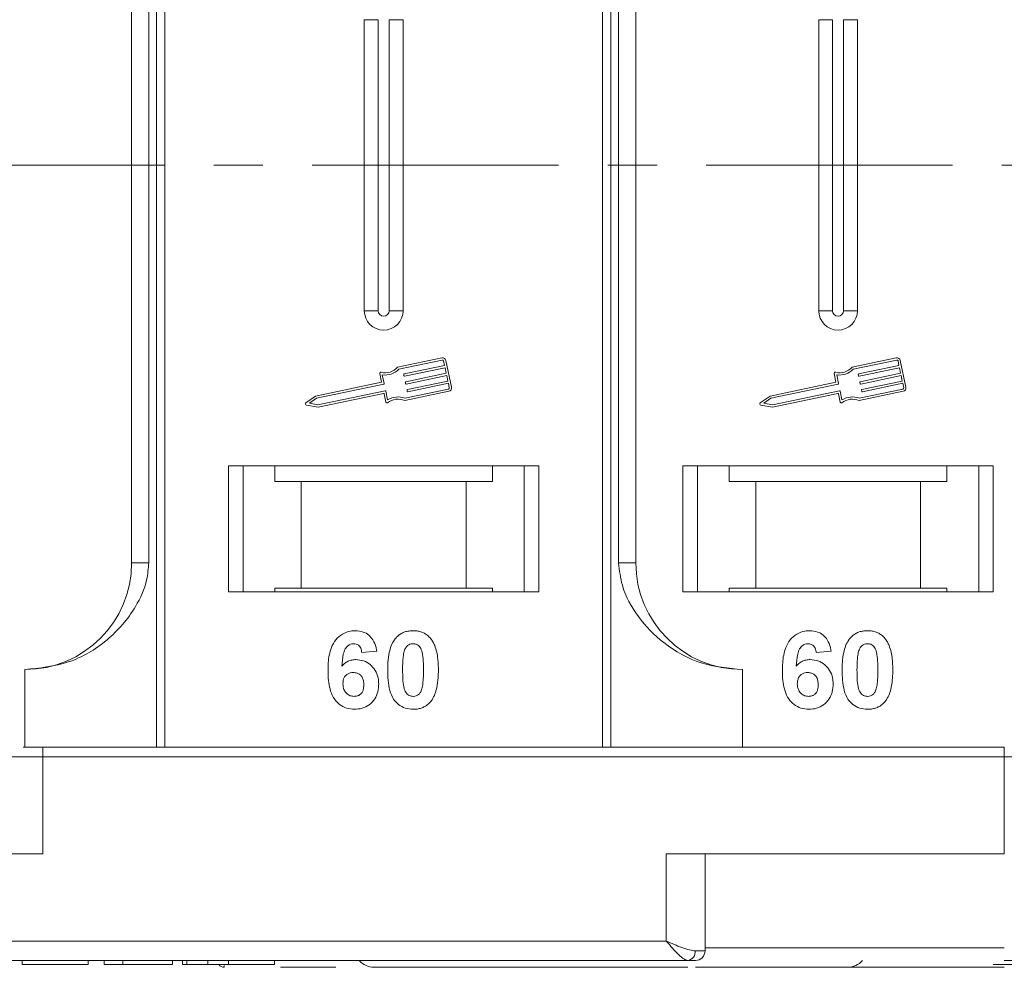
# Model space of a CAD drawing. Header units: millimetres. Extents: x 1675 to 3137, y 343 to 1376.
# Tile 19 of 84: x 2397 to 2448, y 606 to 654. Entities that reach past the tile are written whole.
import ezdxf

# ---------------------------------------------------------------- set-up
doc = ezdxf.new("R2010")
doc.units = ezdxf.units.MM
doc.linetypes.add('CENTERX2', pattern=[20.32, 12.7, -2.54, 2.54, -2.54])

msp = doc.modelspace()

# ---------------------------------------------------------------- linework, layer by layer
at = {"color": 7, "linetype": 'Continuous', "lineweight": 15}
for p, q in [((2404.175, 676.936), (2404.175, 616.936)), ((2404.594, 616.936), (2404.594, 676.936)), ((2427.171, 676.936), (2427.171, 616.936)), ((2427.59, 616.936), (2427.59, 676.936)), ((2402.883, 667.436), (2402.883, 626.436)), ((2403.768, 626.436), (2403.768, 667.436)), ((2427.997, 667.436), (2427.997, 626.436)), ((2428.883, 626.436), (2428.883, 667.436)), ((2414.883, 654.436), (2414.883, 639.436)), ((2414.883, 654.436), (2415.598, 654.436)), ((2415.598, 654.436), (2415.598, 639.436)), ((2416.167, 639.436), (2416.167, 654.436)), ((2416.883, 654.436), (2416.167, 654.436)), ((2416.883, 639.436), (2416.883, 654.436)), ((2438.312, 654.436), (2438.312, 639.436)), ((2438.312, 654.436), (2439.027, 654.436)), ((2439.027, 654.436), (2439.027, 639.436)), ((2439.597, 639.436), (2439.597, 654.436)), ((2440.312, 654.436), (2439.597, 654.436)), ((2440.312, 639.436), (2440.312, 654.436)), ((2415.598, 639.436), (2414.883, 639.436)), ((2416.883, 639.436), (2416.167, 639.436)), ((2439.027, 639.436), (2438.312, 639.436)), ((2440.312, 639.436), (2439.597, 639.436)), ((2418.879, 637.003), (2416.6, 636.522)), ((2418.903, 636.888), (2416.661, 636.414)), ((2419.021, 636.613), (2418.973, 636.843)), ((2419.379, 635.488), (2419.088, 636.867)), ((2442.308, 637.003), (2440.03, 636.522)), ((2442.333, 636.888), (2440.09, 636.414)), ((2442.451, 636.613), (2442.402, 636.843)), ((2442.809, 635.488), (2442.517, 636.867)), ((2415.678, 636.191), (2415.772, 635.746)), ((2416.939, 636.173), (2419.021, 636.613)), ((2419.046, 636.498), (2416.963, 636.058)), ((2417.024, 635.771), (2419.106, 636.211)), ((2419.106, 636.211), (2419.046, 636.498)), ((2439.108, 636.191), (2439.202, 635.746)), ((2440.368, 636.173), (2442.451, 636.613)), ((2442.475, 636.498), (2440.393, 636.058)), ((2440.453, 635.771), (2442.536, 636.211)), ((2442.536, 636.211), (2442.475, 636.498)), ((2415.772, 635.746), (2412.374, 635.028)), ((2415.883, 635.65), (2412.421, 634.918)), ((2415.811, 636.129), (2415.905, 635.685)), ((2416.928, 636.081), (2416.916, 636.138)), ((2417.013, 635.679), (2417.001, 635.736)), ((2419.131, 636.096), (2417.048, 635.656)), ((2417.109, 635.369), (2419.191, 635.809)), ((2419.216, 635.694), (2417.133, 635.254)), ((2419.191, 635.809), (2419.131, 636.096)), ((2419.264, 635.464), (2419.216, 635.694)), ((2439.202, 635.746), (2435.803, 635.028)), ((2439.312, 635.65), (2435.851, 634.918)), ((2439.241, 636.129), (2439.335, 635.685)), ((2440.358, 636.081), (2440.346, 636.138)), ((2440.443, 635.679), (2440.431, 635.736)), ((2442.56, 636.096), (2440.478, 635.656)), ((2440.538, 635.369), (2442.621, 635.809)), ((2442.645, 635.694), (2440.563, 635.254)), ((2442.621, 635.809), (2442.56, 636.096)), ((2442.694, 635.464), (2442.645, 635.694)), ((2412.494, 634.574), (2415.955, 635.305)), ((2412.495, 634.454), (2415.865, 635.166)), ((2415.9, 635.143), (2415.987, 634.727)), ((2415.99, 635.282), (2416.084, 634.838)), ((2416.965, 634.798), (2419.243, 635.279)), ((2416.976, 634.92), (2419.219, 635.394)), ((2417.098, 635.276), (2417.086, 635.334)), ((2435.924, 634.574), (2439.385, 635.305)), ((2435.924, 634.454), (2439.294, 635.166)), ((2439.329, 635.143), (2439.417, 634.727)), ((2439.42, 635.282), (2439.513, 634.838)), ((2440.394, 634.798), (2442.673, 635.279)), ((2440.406, 634.92), (2442.648, 635.394)), ((2440.528, 635.276), (2440.516, 635.334)), ((2412.374, 635.028), (2411.871, 634.677)), ((2412.421, 634.918), (2412.052, 634.66)), ((2412.052, 634.66), (2412.494, 634.574)), ((2435.803, 635.028), (2435.301, 634.677)), ((2435.851, 634.918), (2435.481, 634.66)), ((2435.481, 634.66), (2435.924, 634.574)), ((2411.894, 634.572), (2412.495, 634.454)), ((2435.323, 634.572), (2435.924, 634.454)), ((2423.883, 631.436), (2407.883, 631.436)), ((2407.883, 631.436), (2407.883, 624.936)), ((2408.633, 624.936), (2408.633, 631.436)), ((2410.269, 631.436), (2410.269, 630.636)), ((2421.496, 630.636), (2421.496, 631.436)), ((2423.133, 631.436), (2423.133, 624.936)), ((2423.883, 624.936), (2423.883, 631.436)), ((2447.312, 631.436), (2431.312, 631.436)), ((2431.312, 631.436), (2431.312, 624.936)), ((2432.062, 624.936), (2432.062, 631.436)), ((2433.698, 631.436), (2433.698, 630.636)), ((2444.926, 630.636), (2444.926, 631.436)), ((2446.562, 631.436), (2446.562, 624.936)), ((2447.312, 624.936), (2447.312, 631.436)), ((2410.269, 630.636), (2411.633, 630.636)), ((2411.633, 630.636), (2411.633, 625.136)), ((2411.633, 630.636), (2420.133, 630.636)), ((2420.133, 625.136), (2420.133, 630.636)), ((2420.133, 630.636), (2421.496, 630.636)), ((2433.698, 630.636), (2435.062, 630.636)), ((2435.062, 630.636), (2435.062, 625.136)), ((2435.062, 630.636), (2443.562, 630.636)), ((2443.562, 625.136), (2443.562, 630.636)), ((2443.562, 630.636), (2444.926, 630.636)), ((2402.883, 626.436), (2403.768, 626.436)), ((2427.997, 626.436), (2428.883, 626.436)), ((2411.633, 625.136), (2410.269, 625.136)), ((2410.269, 624.936), (2410.269, 625.136)), ((2411.633, 625.136), (2420.133, 625.136)), ((2421.496, 625.136), (2420.133, 625.136)), ((2421.496, 625.136), (2421.496, 624.936)), ((2435.062, 625.136), (2433.698, 625.136)), ((2433.698, 624.936), (2433.698, 625.136)), ((2435.062, 625.136), (2443.562, 625.136)), ((2444.926, 625.136), (2443.562, 625.136)), ((2444.926, 625.136), (2444.926, 624.936)), ((2407.883, 624.936), (2423.883, 624.936)), ((2431.312, 624.936), (2447.312, 624.936)), ((2415.524, 621.892), (2414.754, 621.808)), ((2438.953, 621.892), (2438.184, 621.808)), ((2397.383, 616.936), (2397.383, 620.936)), ((2434.383, 620.936), (2434.383, 616.936)), ((2398.311, 616.436), (2398.311, 616.936)), ((2447.883, 616.936), (2398.311, 616.936)), ((2447.883, 616.436), (2447.883, 616.936)), ((2396.311, 616.436), (2398.311, 616.436)), ((2398.311, 611.436), (2398.311, 616.436)), ((2398.311, 616.436), (2447.883, 616.436)), ((2447.883, 616.436), (2447.883, 611.436)), ((2447.883, 616.436), (2466.446, 616.436)), ((2380.883, 611.436), (2398.311, 611.436)), ((2447.883, 611.436), (2430.454, 611.436)), ((2430.454, 611.436), (2430.454, 606.936)), ((2432.454, 606.436), (2432.454, 611.436)), ((2430.454, 606.936), (2380.883, 606.936)), ((2431.945, 606.436), (2432.454, 606.436)), ((2432.454, 606.586), (2447.883, 606.586)), ((2380.883, 605.936), (2431.572, 605.936)), ((2380.883, 605.936), (2405.511, 605.936)), ((2397.242, 605.936), (2397.242, 605.736)), ((2397.242, 605.736), (2400.639, 605.736)), ((2400.639, 605.936), (2400.639, 605.736)), ((2401.472, 605.936), (2401.472, 605.736)), ((2401.472, 605.736), (2402.434, 605.736)), ((2402.434, 605.936), (2402.434, 605.736)), ((2402.434, 605.736), (2404.998, 605.736)), ((2404.998, 605.936), (2404.998, 605.736)), ((2405.511, 605.936), (2405.511, 605.736)), ((2405.734, 605.936), (2405.734, 605.736)), ((2406.822, 605.936), (2406.822, 605.736)), ((2407.876, 605.936), (2407.876, 605.736)), ((2410.254, 605.936), (2410.254, 605.736)), ((2447.883, 605.936), (2474.312, 605.936)), ((2407.662, 605.586), (2407.662, 605.586))]:
    msp.add_line(p, q, dxfattribs=at)
at = {"color": 1, "linetype": 'CENTERX2', "lineweight": 13}
msp.add_line((2973.536, 646.936), (2135.453, 646.936), dxfattribs=at)
at = {"color": 7, "linetype": 'Continuous', "lineweight": 15}
for centre, radius, start, end in [((2415.883, 639.436), 1, 180, 0), ((2415.883, 639.436), 0.285, 180, 0), ((2439.312, 639.436), 1, 180, 0), ((2439.312, 639.436), 0.285, 180, 0), ((2418.915, 636.831), 0.176, 11.9297, 101.9297), ((2418.915, 636.831), 0.0587, 11.9297, 101.9297), ((2442.345, 636.831), 0.176, 11.9297, 101.9297), ((2442.345, 636.831), 0.0587, 11.9297, 101.9297), ((2415.736, 636.203), 0.0587, 76.4147, 191.9297), ((2415.954, 637.108), 0.873, 256.4147, 317.7474), ((2415.954, 637.108), 0.99, 261.693, 315.489), ((2416.945, 636.144), 0.0294, 101.9297, 191.9297), ((2439.165, 636.203), 0.0587, 76.4147, 191.9297), ((2439.384, 637.108), 0.873, 256.4147, 317.7474), ((2439.384, 637.108), 0.99, 261.693, 315.489), ((2440.374, 636.144), 0.0294, 101.9297, 191.9297), ((2415.876, 635.678), 0.0294, 281.9297, 11.9297), ((2416.957, 636.087), 0.0294, 191.9297, 281.9297), ((2417.03, 635.742), 0.0294, 101.9297, 191.9297), ((2417.042, 635.685), 0.0294, 191.9297, 281.9297), ((2439.306, 635.678), 0.0294, 281.9297, 11.9297), ((2440.386, 636.087), 0.0294, 191.9297, 281.9297), ((2440.459, 635.742), 0.0294, 101.9297, 191.9297), ((2440.471, 635.685), 0.0294, 191.9297, 281.9297), ((2415.871, 635.137), 0.0294, 11.9297, 101.9297), ((2415.961, 635.276), 0.0294, 11.9297, 101.9297), ((2417.115, 635.34), 0.0294, 101.9297, 191.9297), ((2417.127, 635.282), 0.0294, 191.9297, 281.9297), ((2419.207, 635.452), 0.0587, 281.9297, 11.9297), ((2419.207, 635.452), 0.176, 281.9297, 11.9297), ((2439.3, 635.137), 0.0294, 11.9297, 101.9297), ((2439.391, 635.276), 0.0294, 11.9297, 101.9297), ((2440.544, 635.34), 0.0294, 101.9297, 191.9297), ((2440.556, 635.282), 0.0294, 191.9297, 281.9297), ((2442.636, 635.452), 0.0587, 281.9297, 11.9297), ((2442.636, 635.452), 0.176, 281.9297, 11.9297), ((2411.905, 634.629), 0.0587, 124.9512, 258.9082), ((2416.045, 634.74), 0.0587, 191.9297, 307.4447), ((2416.611, 634), 0.873, 66.112, 127.4447), ((2416.611, 634), 0.99, 68.3704, 122.1664), ((2435.335, 634.629), 0.0587, 124.9512, 258.9082), ((2439.474, 634.74), 0.0587, 191.9297, 307.4447), ((2440.041, 634), 0.873, 66.112, 127.4447), ((2440.041, 634), 0.99, 68.3704, 122.1664), ((2397.383, 626.436), 5.5, 270, 0), ((2434.383, 626.436), 5.5, 180, 270), ((2431.498, 606.381), 0.451, 279.5202, 7.0813), ((2431.954, 606.436), 0.5, 270, 0), ((2407.662, 605.936), 0.35, 215.6435, 270.0018), ((2415.383, 606.586), 1, 221.2946, 270), ((2439.812, 606.586), 1, 270, 319.0457)]:
    msp.add_arc(centre, radius, start, end, dxfattribs=at)
for points, knots in [([(2397.383, 620.936), (2398.143, 621.013), (2399.663, 621.166), (2401.684, 622.355), (2403.016, 623.906), (2403.677, 625.35), (2403.743, 626.142), (2403.768, 626.436)], [0, 0, 0, 0, 0.249096, 0.498243, 0.745205, 0.90541, 1, 1, 1, 1]), ([(2427.997, 626.436), (2428.041, 626.046), (2428.152, 625.047), (2428.975, 623.593), (2430.345, 622.18), (2432.211, 621.143), (2433.661, 621.005), (2434.383, 620.936)], [0, 0, 0, 0, 0.125713, 0.321276, 0.524466, 0.763484, 1, 1, 1, 1]), ([(2413.011, 620.883), (2413.014, 621.016), (2413.022, 621.417), (2413.113, 621.973), (2413.391, 622.482), (2413.738, 622.784), (2414.108, 622.922), (2414.341, 622.933), (2414.426, 622.936)], [0, 0, 0, 0, 0.142337, 0.429127, 0.589943, 0.751205, 0.909895, 1, 1, 1, 1]), ([(2414.426, 622.936), (2414.562, 622.926), (2414.808, 622.906), (2415.12, 622.722), (2415.361, 622.446), (2415.477, 622.149), (2415.513, 621.95), (2415.524, 621.892)], [0, 0, 0, 0, 0.242691, 0.439002, 0.635006, 0.895059, 1, 1, 1, 1]), ([(2416.088, 620.917), (2416.09, 621.051), (2416.095, 621.354), (2416.167, 621.881), (2416.308, 622.302), (2416.466, 622.507), (2416.484, 622.53)], [0, 0, 0, 0, 0.237381, 0.538918, 0.949082, 1, 1, 1, 1]), ([(2416.484, 622.53), (2416.528, 622.58), (2416.618, 622.682), (2416.787, 622.798), (2416.976, 622.881), (2417.145, 622.919), (2417.286, 622.934), (2417.359, 622.936), (2417.395, 622.936)], [0, 0, 0, 0, 0.193776, 0.3936, 0.587864, 0.788908, 0.894169, 1, 1, 1, 1]), ([(2417.395, 622.936), (2417.462, 622.934), (2417.597, 622.93), (2417.795, 622.886), (2417.986, 622.808), (2418.13, 622.709), (2418.237, 622.611), (2418.286, 622.554), (2418.31, 622.525)], [0, 0, 0, 0, 0.192627, 0.388684, 0.582013, 0.783201, 0.891038, 1, 1, 1, 1]), ([(2418.31, 622.525), (2418.35, 622.471), (2418.429, 622.362), (2418.535, 622.13), (2418.624, 621.834), (2418.674, 621.503), (2418.699, 621.193), (2418.702, 621.004), (2418.703, 620.909)], [0, 0, 0, 0, 0.118432, 0.239329, 0.449434, 0.664178, 0.83182, 1, 1, 1, 1]), ([(2436.44, 620.883), (2436.443, 621.016), (2436.452, 621.417), (2436.542, 621.973), (2436.821, 622.482), (2437.167, 622.784), (2437.537, 622.922), (2437.771, 622.933), (2437.855, 622.936)], [0, 0, 0, 0, 0.142337, 0.429127, 0.589943, 0.751205, 0.909895, 1, 1, 1, 1]), ([(2437.855, 622.936), (2437.991, 622.926), (2438.237, 622.906), (2438.55, 622.722), (2438.791, 622.446), (2438.907, 622.149), (2438.943, 621.95), (2438.953, 621.892)], [0, 0, 0, 0, 0.2426908, 0.4390024, 0.635006, 0.8950587, 1, 1, 1, 1]), ([(2439.517, 620.917), (2439.519, 621.051), (2439.525, 621.354), (2439.597, 621.881), (2439.738, 622.302), (2439.896, 622.507), (2439.913, 622.53)], [0, 0, 0, 0, 0.237381, 0.538918, 0.949082, 1, 1, 1, 1]), ([(2439.913, 622.53), (2439.957, 622.58), (2440.048, 622.682), (2440.216, 622.798), (2440.405, 622.881), (2440.574, 622.919), (2440.716, 622.934), (2440.788, 622.936), (2440.825, 622.936)], [0, 0, 0, 0, 0.193776, 0.3936, 0.587864, 0.788908, 0.894169, 1, 1, 1, 1]), ([(2440.825, 622.936), (2440.892, 622.934), (2441.026, 622.93), (2441.224, 622.886), (2441.415, 622.808), (2441.56, 622.709), (2441.667, 622.611), (2441.715, 622.554), (2441.74, 622.525)], [0, 0, 0, 0, 0.192627, 0.388684, 0.582013, 0.783201, 0.891038, 1, 1, 1, 1]), ([(2441.74, 622.525), (2441.779, 622.471), (2441.859, 622.362), (2441.964, 622.13), (2442.054, 621.834), (2442.104, 621.503), (2442.129, 621.193), (2442.131, 621.004), (2442.133, 620.909)], [0, 0, 0, 0, 0.118432, 0.239329, 0.449434, 0.664178, 0.83182, 1, 1, 1, 1]), ([(2414.327, 622.27), (2414.273, 622.264), (2414.165, 622.253), (2414.013, 622.153), (2413.871, 621.981), (2413.762, 621.619), (2413.738, 621.319), (2413.721, 621.114)], [0, 0, 0, 0, 0.112049, 0.22438, 0.370115, 0.570276, 1, 1, 1, 1]), ([(2414.754, 621.808), (2414.742, 621.886), (2414.722, 622.008), (2414.632, 622.152), (2414.527, 622.233), (2414.418, 622.266), (2414.352, 622.269), (2414.327, 622.27)], [0, 0, 0, 0, 0.33384, 0.524547, 0.716372, 0.891824, 1, 1, 1, 1]), ([(2416.943, 621.877), (2416.966, 621.946), (2417.004, 622.058), (2417.113, 622.184), (2417.236, 622.25), (2417.335, 622.267), (2417.389, 622.269), (2417.395, 622.27)], [0, 0, 0, 0, 0.334804, 0.542561, 0.750382, 0.970721, 1, 1, 1, 1]), ([(2417.395, 622.27), (2417.453, 622.264), (2417.554, 622.254), (2417.682, 622.179), (2417.793, 622.039), (2417.892, 621.767), (2417.929, 621.371), (2417.932, 621.064), (2417.934, 620.909)], [0, 0, 0, 0, 0.105646, 0.186221, 0.267042, 0.431541, 0.712708, 1, 1, 1, 1]), ([(2437.757, 622.27), (2437.703, 622.264), (2437.594, 622.253), (2437.442, 622.153), (2437.3, 621.981), (2437.192, 621.619), (2437.168, 621.319), (2437.151, 621.114)], [0, 0, 0, 0, 0.112049, 0.22438, 0.370115, 0.570276, 1, 1, 1, 1]), ([(2438.184, 621.808), (2438.171, 621.886), (2438.152, 622.008), (2438.061, 622.152), (2437.956, 622.233), (2437.848, 622.266), (2437.782, 622.269), (2437.757, 622.27)], [0, 0, 0, 0, 0.33384, 0.524547, 0.716372, 0.891824, 1, 1, 1, 1]), ([(2440.372, 621.877), (2440.396, 621.946), (2440.434, 622.058), (2440.542, 622.184), (2440.666, 622.25), (2440.765, 622.267), (2440.819, 622.269), (2440.825, 622.27)], [0, 0, 0, 0, 0.334804, 0.542561, 0.750382, 0.970721, 1, 1, 1, 1]), ([(2440.825, 622.27), (2440.882, 622.264), (2440.983, 622.254), (2441.112, 622.179), (2441.222, 622.039), (2441.322, 621.767), (2441.358, 621.371), (2441.362, 621.064), (2441.363, 620.909)], [0, 0, 0, 0, 0.105646, 0.186221, 0.267042, 0.431541, 0.712708, 1, 1, 1, 1]), ([(2413.721, 621.114), (2413.768, 621.162), (2413.862, 621.261), (2414.008, 621.352), (2414.135, 621.402), (2414.234, 621.43), (2414.338, 621.446), (2414.409, 621.448), (2414.444, 621.449)], [0, 0, 0, 0, 0.2436536, 0.4957602, 0.6178923, 0.7415029, 0.8700251, 1, 1, 1, 1]), ([(2414.444, 621.449), (2414.58, 621.437), (2414.852, 621.412), (2415.201, 621.196), (2415.466, 620.895), (2415.608, 620.542), (2415.62, 620.298), (2415.626, 620.19)], [0, 0, 0, 0, 0.210216, 0.421975, 0.620016, 0.831037, 1, 1, 1, 1]), ([(2416.857, 620.909), (2416.857, 620.976), (2416.858, 621.109), (2416.864, 621.29), (2416.874, 621.452), (2416.888, 621.594), (2416.907, 621.737), (2416.931, 621.83), (2416.943, 621.877)], [0, 0, 0, 0, 0.20527, 0.410616, 0.557148, 0.703844, 0.851475, 1, 1, 1, 1]), ([(2437.151, 621.114), (2437.197, 621.162), (2437.292, 621.261), (2437.437, 621.352), (2437.564, 621.402), (2437.663, 621.43), (2437.767, 621.446), (2437.838, 621.448), (2437.874, 621.449)], [0, 0, 0, 0, 0.243654, 0.49576, 0.617892, 0.741503, 0.870025, 1, 1, 1, 1]), ([(2437.874, 621.449), (2438.009, 621.437), (2438.282, 621.412), (2438.63, 621.196), (2438.896, 620.895), (2439.037, 620.542), (2439.05, 620.298), (2439.056, 620.19)], [0, 0, 0, 0, 0.210216, 0.421975, 0.620016, 0.831037, 1, 1, 1, 1]), ([(2440.286, 620.909), (2440.287, 620.976), (2440.288, 621.109), (2440.294, 621.29), (2440.304, 621.452), (2440.318, 621.594), (2440.336, 621.737), (2440.36, 621.83), (2440.372, 621.877)], [0, 0, 0, 0, 0.20527, 0.410616, 0.557148, 0.703844, 0.851475, 1, 1, 1, 1]), ([(2417.395, 618.885), (2417.26, 618.895), (2416.988, 618.916), (2416.635, 619.114), (2416.346, 619.428), (2416.113, 620.039), (2416.098, 620.559), (2416.088, 620.917)], [0, 0, 0, 0, 0.147528, 0.296569, 0.43214, 0.608737, 1, 1, 1, 1]), ([(2417.395, 619.552), (2417.327, 619.56), (2417.217, 619.573), (2417.088, 619.659), (2416.986, 619.81), (2416.892, 620.082), (2416.863, 620.471), (2416.859, 620.763), (2416.857, 620.909)], [0, 0, 0, 0, 0.125351, 0.202197, 0.279182, 0.459742, 0.727968, 1, 1, 1, 1]), ([(2417.934, 620.909), (2417.933, 620.842), (2417.932, 620.709), (2417.927, 620.528), (2417.916, 620.367), (2417.902, 620.226), (2417.884, 620.084), (2417.86, 619.991), (2417.848, 619.944)], [0, 0, 0, 0, 0.205942, 0.411959, 0.558149, 0.704502, 0.851801, 1, 1, 1, 1]), ([(2418.703, 620.909), (2418.701, 620.776), (2418.696, 620.472), (2418.625, 619.952), (2418.487, 619.53), (2418.33, 619.321), (2418.307, 619.291)], [0, 0, 0, 0, 0.236629, 0.537361, 0.932986, 1, 1, 1, 1]), ([(2440.825, 618.885), (2440.69, 618.895), (2440.418, 618.916), (2440.064, 619.114), (2439.776, 619.428), (2439.543, 620.039), (2439.528, 620.559), (2439.517, 620.917)], [0, 0, 0, 0, 0.147528, 0.296569, 0.43214, 0.608737, 1, 1, 1, 1]), ([(2440.825, 619.552), (2440.757, 619.56), (2440.647, 619.573), (2440.518, 619.659), (2440.415, 619.81), (2440.322, 620.082), (2440.293, 620.471), (2440.288, 620.763), (2440.286, 620.909)], [0, 0, 0, 0, 0.125351, 0.202197, 0.279182, 0.459742, 0.727968, 1, 1, 1, 1]), ([(2441.363, 620.909), (2441.363, 620.842), (2441.362, 620.709), (2441.356, 620.528), (2441.346, 620.367), (2441.332, 620.226), (2441.313, 620.084), (2441.289, 619.991), (2441.278, 619.944)], [0, 0, 0, 0, 0.205942, 0.411959, 0.558149, 0.704502, 0.851801, 1, 1, 1, 1]), ([(2442.133, 620.909), (2442.13, 620.776), (2442.125, 620.472), (2442.055, 619.952), (2441.917, 619.53), (2441.759, 619.321), (2441.737, 619.291)], [0, 0, 0, 0, 0.236629, 0.537361, 0.932986, 1, 1, 1, 1]), ([(2414.368, 618.885), (2414.233, 618.896), (2413.961, 618.917), (2413.601, 619.118), (2413.31, 619.423), (2413.07, 619.959), (2413.015, 620.469), (2413.011, 620.824), (2413.011, 620.883)], [0, 0, 0, 0, 0.148269, 0.297647, 0.442421, 0.607851, 0.935658, 1, 1, 1, 1]), ([(2413.78, 620.207), (2413.785, 620.29), (2413.793, 620.426), (2413.884, 620.595), (2414.006, 620.704), (2414.155, 620.773), (2414.262, 620.779), (2414.314, 620.782)], [0, 0, 0, 0, 0.2767209, 0.4568705, 0.6370074, 0.8240683, 1, 1, 1, 1]), ([(2414.314, 620.782), (2414.382, 620.777), (2414.507, 620.767), (2414.668, 620.673), (2414.787, 620.538), (2414.849, 620.353), (2414.854, 620.22), (2414.857, 620.15)], [0, 0, 0, 0, 0.2137567, 0.3949441, 0.5765849, 0.7773109, 1, 1, 1, 1]), ([(2437.798, 618.885), (2437.662, 618.896), (2437.391, 618.917), (2437.031, 619.118), (2436.739, 619.423), (2436.499, 619.959), (2436.444, 620.469), (2436.441, 620.824), (2436.44, 620.883)], [0, 0, 0, 0, 0.148269, 0.297647, 0.442421, 0.607851, 0.935658, 1, 1, 1, 1]), ([(2437.209, 620.207), (2437.214, 620.29), (2437.222, 620.426), (2437.314, 620.595), (2437.436, 620.704), (2437.584, 620.773), (2437.692, 620.779), (2437.744, 620.782)], [0, 0, 0, 0, 0.276721, 0.45687, 0.637007, 0.824068, 1, 1, 1, 1]), ([(2437.744, 620.782), (2437.812, 620.777), (2437.937, 620.767), (2438.097, 620.673), (2438.216, 620.538), (2438.278, 620.353), (2438.284, 620.22), (2438.286, 620.15)], [0, 0, 0, 0, 0.213757, 0.394944, 0.576585, 0.777311, 1, 1, 1, 1]), ([(2414.353, 619.552), (2414.285, 619.559), (2414.148, 619.573), (2413.973, 619.69), (2413.846, 619.847), (2413.788, 620.03), (2413.783, 620.149), (2413.78, 620.207)], [0, 0, 0, 0, 0.207905, 0.419981, 0.630626, 0.821735, 1, 1, 1, 1]), ([(2414.857, 620.15), (2414.853, 620.065), (2414.846, 619.927), (2414.773, 619.748), (2414.663, 619.639), (2414.519, 619.565), (2414.412, 619.556), (2414.353, 619.552)], [0, 0, 0, 0, 0.2886974, 0.4635526, 0.6399417, 0.8018084, 1, 1, 1, 1]), ([(2415.626, 620.19), (2415.618, 620.055), (2415.603, 619.785), (2415.437, 619.404), (2415.152, 619.104), (2414.778, 618.914), (2414.505, 618.895), (2414.368, 618.885)], [0, 0, 0, 0, 0.197831, 0.3973, 0.59891, 0.798741, 1, 1, 1, 1]), ([(2417.848, 619.944), (2417.825, 619.875), (2417.787, 619.764), (2417.679, 619.638), (2417.558, 619.572), (2417.458, 619.554), (2417.404, 619.552), (2417.395, 619.552)], [0, 0, 0, 0, 0.3336776, 0.5404125, 0.7472639, 0.9612091, 1, 1, 1, 1]), ([(2437.782, 619.552), (2437.715, 619.559), (2437.578, 619.573), (2437.402, 619.69), (2437.276, 619.847), (2437.218, 620.03), (2437.212, 620.149), (2437.209, 620.207)], [0, 0, 0, 0, 0.207905, 0.419981, 0.630626, 0.821735, 1, 1, 1, 1]), ([(2438.286, 620.15), (2438.282, 620.065), (2438.276, 619.927), (2438.203, 619.748), (2438.092, 619.639), (2437.948, 619.565), (2437.841, 619.556), (2437.782, 619.552)], [0, 0, 0, 0, 0.2886974, 0.4635526, 0.6399417, 0.8018084, 1, 1, 1, 1]), ([(2439.056, 620.19), (2439.048, 620.055), (2439.032, 619.785), (2438.867, 619.404), (2438.581, 619.104), (2438.208, 618.914), (2437.935, 618.895), (2437.798, 618.885)], [0, 0, 0, 0, 0.197831, 0.3973, 0.59891, 0.798741, 1, 1, 1, 1]), ([(2441.278, 619.944), (2441.254, 619.875), (2441.216, 619.764), (2441.109, 619.638), (2440.987, 619.572), (2440.888, 619.554), (2440.833, 619.552), (2440.825, 619.552)], [0, 0, 0, 0, 0.3336776, 0.5404125, 0.7472639, 0.9612091, 1, 1, 1, 1]), ([(2418.307, 619.291), (2418.263, 619.241), (2418.173, 619.139), (2418.004, 619.024), (2417.815, 618.941), (2417.646, 618.903), (2417.504, 618.888), (2417.432, 618.886), (2417.395, 618.885)], [0, 0, 0, 0, 0.193769, 0.393564, 0.587886, 0.789131, 0.894283, 1, 1, 1, 1]), ([(2441.737, 619.291), (2441.692, 619.241), (2441.602, 619.139), (2441.433, 619.024), (2441.245, 618.941), (2441.075, 618.903), (2440.934, 618.888), (2440.861, 618.886), (2440.825, 618.885)], [0, 0, 0, 0, 0.193769, 0.393564, 0.587886, 0.789131, 0.894283, 1, 1, 1, 1]), ([(2398.311, 616.936), (2398.152, 616.936), (2397.826, 616.936), (2397.466, 616.936), (2397.323, 616.936), (2397.29, 616.936)], [0, 0, 0, 0, 0.421218, 0.866389, 1, 1, 1, 1]), ([(2431.572, 605.936), (2431.504, 605.953), (2431.361, 605.989), (2431.081, 606.239), (2430.772, 606.569), (2430.56, 606.814), (2430.454, 606.936)], [0, 0, 0, 0, 0.2343503, 0.4981953, 0.748869, 1, 1, 1, 1]), ([(2430.454, 606.936), (2430.724, 606.82), (2431.142, 606.639), (2431.641, 606.468), (2431.85, 606.446), (2431.945, 606.436)], [0, 0, 0, 0, 0.498413, 0.772928, 1, 1, 1, 1]), ([(2405.511, 605.736), (2405.511, 605.736), (2405.512, 605.736), (2405.527, 605.736), (2405.551, 605.736), (2405.593, 605.736), (2405.65, 605.736), (2405.706, 605.736), (2405.734, 605.736)], [0, 0, 0, 0, 0.15395, 0.308181, 0.478699, 0.649961, 0.824203, 1, 1, 1, 1]), ([(2405.734, 605.736), (2405.794, 605.736), (2405.914, 605.736), (2406.231, 605.736), (2406.552, 605.736), (2406.793, 605.736), (2406.822, 605.736)], [0, 0, 0, 0, 0.250896, 0.502166, 0.940512, 1, 1, 1, 1]), ([(2406.822, 605.736), (2406.884, 605.736), (2407.008, 605.736), (2407.192, 605.736), (2407.368, 605.736), (2407.535, 605.736), (2407.705, 605.736), (2407.819, 605.736), (2407.876, 605.736)], [0, 0, 0, 0, 0.185429, 0.37219, 0.527708, 0.683877, 0.841678, 1, 1, 1, 1]), ([(2407.662, 605.686), (2407.662, 605.662), (2407.663, 605.601), (2407.662, 605.592), (2407.662, 605.586)], [0, 0, 0, 0, 0.377883, 1, 1, 1, 1]), ([(2407.876, 605.736), (2408.009, 605.736), (2408.413, 605.736), (2409.067, 605.736), (2409.686, 605.736), (2410.113, 605.736), (2410.244, 605.736), (2410.252, 605.736), (2410.254, 605.736)], [0, 0, 0, 0, 0.101398, 0.306996, 0.506144, 0.685262, 0.924557, 1, 1, 1, 1]), ([(2447.305, 605.736), (2447.438, 605.736), (2447.842, 605.736), (2448.502, 605.736), (2449.124, 605.736), (2449.549, 605.736), (2449.674, 605.736), (2449.682, 605.736), (2449.684, 605.736)], [0, 0, 0, 0, 0.102171, 0.30922, 0.51365, 0.692275, 0.932413, 1, 1, 1, 1]), ([(2410.557, 605.586), (2410.903, 605.586), (2411.869, 605.586), (2412.812, 605.586), (2413.419, 605.586)], [0, 0, 0, 0, 0.357051, 1, 1, 1, 1]), ([(2415.383, 605.586), (2415.429, 605.586), (2415.524, 605.586), (2416.304, 605.586), (2417.485, 605.586), (2418.976, 605.586), (2420.646, 605.586), (2422.61, 605.586), (2425.614, 605.586), (2428.64, 605.586), (2431.077, 605.586), (2431.572, 605.586)], [0, 0, 0, 0, 0.116801, 0.237217, 0.361008, 0.457797, 0.55457, 0.653419, 0.752252, 0.949669, 1, 1, 1, 1]), ([(2431.954, 605.586), (2432.278, 605.586), (2433.541, 605.586), (2436.187, 605.586), (2439.854, 605.586), (2443.879, 605.586), (2446.562, 605.586), (2447.883, 605.586)], [0, 0, 0, 0, 0.068027, 0.265043, 0.51709, 0.762232, 1, 1, 1, 1])]:
    msp.add_open_spline(points, degree=3, knots=knots, dxfattribs=at)
msp.add_open_spline([(2431.954, 605.936), (2431.937, 605.936), (2431.902, 605.936), (2431.682, 605.936), (2431.572, 605.936)], degree=3, dxfattribs=at)

doc.saveas('drawing.dxf')
